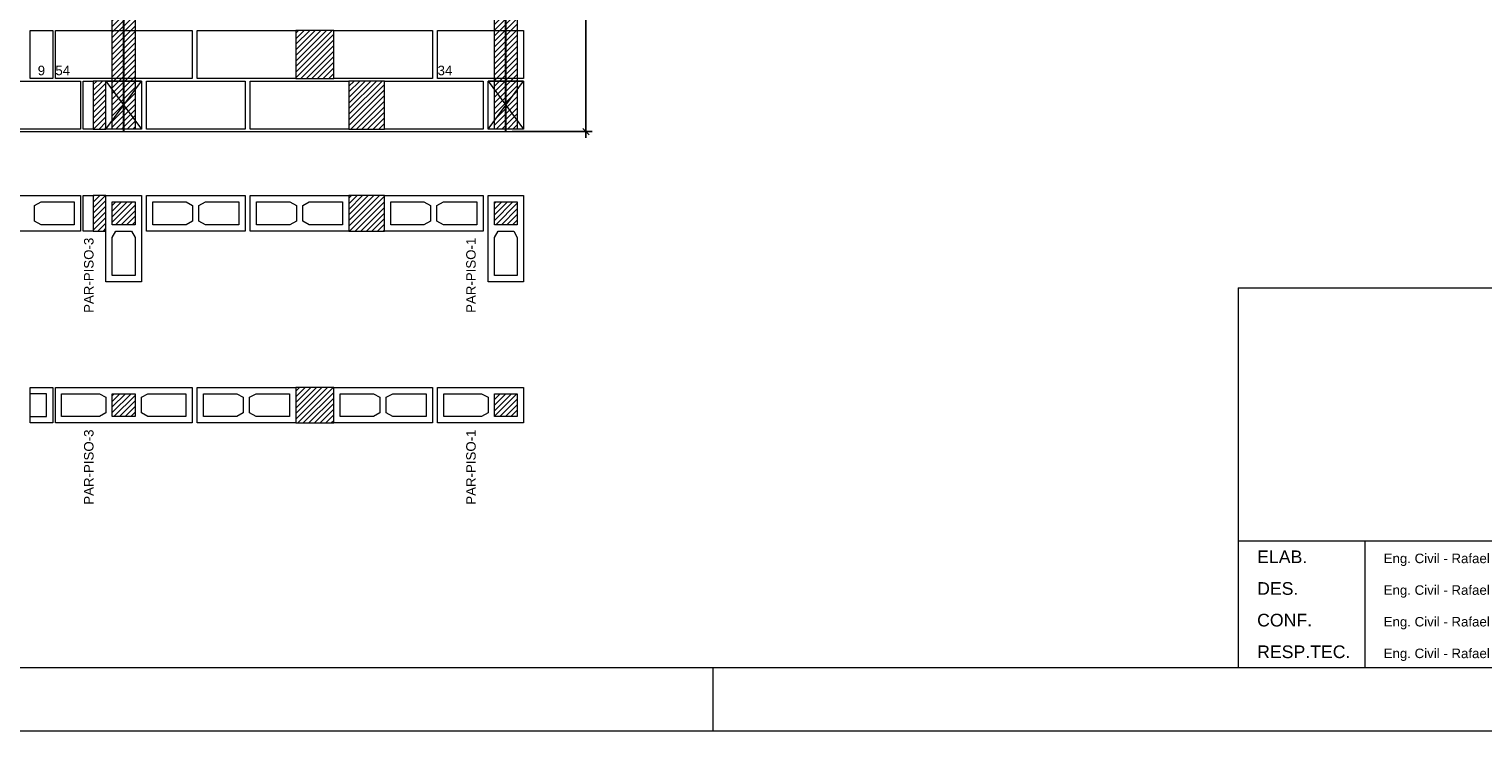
# Model space of a CAD drawing. Header units: millimetres. Extents: x 337 to 624, y -381 to -65.
# Tile 37 of 138: x 374 to 397, y -253 to -242. Entities that reach past the tile are written whole.
import ezdxf

# ---------------------------------------------------------------- set-up
doc = ezdxf.new("R2010")
doc.units = ezdxf.units.MM
doc.header["$MEASUREMENT"] = 0
doc.layers.get('0').update_dxf_attribs({"lineweight": 5})
for name, color, linetype, lineweight in [('Armadura', 7, 'Continuous', 30), ('Cotas', 7, 'Continuous', 5), ('PA-Ajustes', 8, 'Continuous', 5), ('PA-Graute', 8, 'Continuous', 0), ('PA-Piso', 7, 'Continuous', 20), ('PE-Contrafiamento L', 1, 'Continuous', 13), ('PE-Contrafiamento T', 1, 'Continuous', 5), ('PE-Inteiro', 7, 'Continuous', 5), ('PE-Paredes', 1, 'Continuous', 5), ('PE-Pastilha', 3, 'Continuous', 5), ('PRANCHA 01', 7, 'Continuous', 20)]:
    doc.layers.add(name, color=color, linetype=linetype, lineweight=lineweight)
doc.styles.add('Arial', font='arial.ttf')
doc.dimstyles.new('UM_25.000000', dxfattribs={"dimtxt": 0.18, "dimasz": 0.1, "dimexe": 0.1, "dimexo": 0.2, "dimgap": 0, "dimtad": 1, "dimtih": 1, "dimtoh": 1, "dimdec": 1, "dimlfac": 25, "dimzin": 0, "dimdsep": 46, "dimtxsty": 'Standard', "dimcen": 0.09, "dimdle": 0.1, "dimadec": 1, "dimazin": 2, "dimtfac": 1, "dimtdec": 4, "dimtofl": 0, "dimtmove": 0, "dimatfit": 3, "dimfxl": 1, "dimtolj": 1, "dimarcsym": 0})
pattern_1 = [(45, (317.757445, -372.260816), (-0.044194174, 0.044194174), [])]

# ---------------------------------------------------------------- blocks, each defined once
blk = doc.blocks.new('Carimbo_Rafael_2022')
at = {"color": 0}
for p, q in [((524.018, -54.927), (551.818, -54.927)), ((524.018, -60.927), (551.818, -60.927))]:
    blk.add_line(p, q, dxfattribs=at)
for p, q in [((524.018, -54.927), (524.018, -60.927)), ((524.018, -54.927), (524.018, -60.927)), ((524.018, -58.927), (534.318, -58.927)), ((526.018, -58.927), (526.018, -60.927))]:
    blk.add_line(p, q)
at = {"style": 'Arial'}
for s, height, p in [('ELAB.', 0.2, (524.318, -59.277)), ('Eng. Civil - Rafael Barbaresco Silva', 0.15, (526.318, -59.277)), ('DES.', 0.2, (524.318, -59.777)), ('Eng. Civil - Rafael Barbaresco Silva', 0.15, (526.318, -59.777)), ('CONF.', 0.2, (524.318, -60.277)), ('Eng. Civil - Rafael Barbaresco Silva', 0.15, (526.318, -60.277)), ('RESP.TEC.', 0.2, (524.318, -60.777)), ('Eng. Civil - Rafael Barbaresco Silva', 0.15, (526.318, -60.777))]:
    blk.add_text(s, height=height, dxfattribs=at).set_placement(p)
blk = doc.blocks.new('_Oblique')
at = {"color": 0, "linetype": 'ByBlock', "lineweight": -2}
blk.add_line((-0.5, -0.5), (0.5, 0.5), dxfattribs=at)
blk = doc.blocks.new('*D483')
at = {"layer": 'Cotas', "color": 0, "lineweight": -2, "transparency": 16777216}
for p, q in [((382.424, -243.568), (382.424, -232.968)), ((381.259, -233.068), (382.524, -233.068)), ((381.259, -243.468), (382.524, -243.468))]:
    blk.add_line(p, q, dxfattribs=at)
at = {"layer": 'Defpoints', "color": 0, "transparency": 16777216}
for p in [(381.159, -233.068), (382.424, -233.068), (381.159, -243.468)]:
    blk.add_point(p, dxfattribs=at)
at = {"layer": 'Cotas', "color": 0, "lineweight": -2, "transparency": 16777216, "xscale": 0.1, "yscale": 0.1, "zscale": 0.1}
for p, rotation in [((382.424, -233.068), 90), ((382.424, -243.468), 270)]:
    blk.add_blockref('_Oblique', p, dxfattribs=dict(at, rotation=rotation))
at = {"layer": 'Cotas', "transparency": 16777216, "insert": (382.324, -238.268), "char_height": 0.1, "attachment_point": 5, "rotation": 90, "style": 'Arial'}
blk.add_mtext('\\A1;260', dxfattribs=at)

msp = doc.modelspace()

# ---------------------------------------------------------------- hatches: boundary and pattern name
at = {"layer": 'PA-Ajustes', "linetype": 'Continuous'}
h = msp.add_hatch(dxfattribs=at)
h.set_pattern_fill('ANSI31', color=8, scale=0.5, style=0)
h.set_pattern_definition(pattern_1)
h.paths.add_polyline_path([(377.8386, -241.868), (377.8386, -242.628), (378.4386, -242.628), (378.4386, -241.868)])
h = msp.add_hatch(dxfattribs=at)
h.set_pattern_fill('ANSI31', color=8, scale=0.5, style=0)
h.set_pattern_definition(pattern_1)
h.paths.add_polyline_path([(374.6386, -242.668), (374.6386, -243.428), (374.8386, -243.428), (374.8386, -242.668)])
h = msp.add_hatch(dxfattribs=at)
h.set_pattern_fill('ANSI31', color=8, scale=0.5, style=0)
h.set_pattern_definition(pattern_1)
h.paths.add_polyline_path([(378.6786, -242.668), (378.6786, -243.428), (379.2386, -243.428), (379.2386, -242.668)])
h = msp.add_hatch(dxfattribs=at)
h.set_pattern_fill('ANSI31', color=8, scale=0.5, style=0)
h.set_pattern_definition(pattern_1)
h.paths.add_polyline_path([(374.6386, -244.478), (374.6386, -245.038), (374.8386, -245.038), (374.8386, -244.478)])
h = msp.add_hatch(dxfattribs=at)
h.set_pattern_fill('ANSI31', color=8, scale=0.5, style=0)
h.set_pattern_definition(pattern_1)
h.paths.add_polyline_path([(378.6786, -244.478), (378.6786, -245.038), (379.2386, -245.038), (379.2386, -244.478)])
h = msp.add_hatch(dxfattribs=at)
h.set_pattern_fill('ANSI31', color=8, scale=0.5, style=0)
h.set_pattern_definition(pattern_1)
h.paths.add_polyline_path([(377.8386, -247.5074), (377.8386, -248.0674), (378.4386, -248.0674), (378.4386, -247.5074)])
at = {"layer": 'PA-Graute', "linetype": 'Continuous'}
h = msp.add_hatch(dxfattribs=at)
h.set_pattern_fill('ANSI31', color=8, scale=0.5, style=0)
h.set_pattern_definition(pattern_1)
h.paths.add_polyline_path([(374.9386, -233.868), (375.2986, -233.868), (375.2986, -243.428), (374.9386, -243.428)])
h = msp.add_hatch(dxfattribs=at)
h.set_pattern_fill('ANSI31', color=8, scale=0.5, style=0)
h.set_pattern_definition(pattern_1)
h.paths.add_polyline_path([(380.9786, -233.868), (381.3386, -233.868), (381.3386, -243.428), (380.9786, -243.428)])
h = msp.add_hatch(dxfattribs=at)
h.set_pattern_fill('ANSI31', color=8, scale=0.5, style=0)
h.set_pattern_definition(pattern_1)
h.paths.add_polyline_path([(375.2986, -244.578), (375.2986, -244.938), (374.9386, -244.938), (374.9386, -244.578)])
h = msp.add_hatch(dxfattribs=at)
h.set_pattern_fill('ANSI31', color=8, scale=0.5, style=0)
h.set_pattern_definition(pattern_1)
h.paths.add_polyline_path([(375.2986, -244.578), (375.2986, -244.938), (374.9386, -244.938), (374.9386, -244.578)])
h = msp.add_hatch(dxfattribs=at)
h.set_pattern_fill('ANSI31', color=8, scale=0.5, style=0)
h.set_pattern_definition(pattern_1)
h.paths.add_polyline_path([(381.3386, -244.578), (381.3386, -244.938), (380.9786, -244.938), (380.9786, -244.578)])
h = msp.add_hatch(dxfattribs=at)
h.set_pattern_fill('ANSI31', color=8, scale=0.5, style=0)
h.set_pattern_definition(pattern_1)
h.paths.add_polyline_path([(375.2986, -247.9674), (374.9386, -247.9674), (374.9386, -247.6074), (375.2986, -247.6074)])
h = msp.add_hatch(dxfattribs=at)
h.set_pattern_fill('ANSI31', color=8, scale=0.5, style=0)
h.set_pattern_definition(pattern_1)
h.paths.add_polyline_path([(375.2986, -247.9674), (374.9386, -247.9674), (374.9386, -247.6074), (375.2986, -247.6074)])
h = msp.add_hatch(dxfattribs=at)
h.set_pattern_fill('ANSI31', color=8, scale=0.5, style=0)
h.set_pattern_definition(pattern_1)
h.paths.add_polyline_path([(381.3386, -247.9674), (380.9786, -247.9674), (380.9786, -247.6074), (381.3386, -247.6074)])

# ---------------------------------------------------------------- linework, layer by layer
at = {"layer": 'Armadura'}
for points in [[(375.1186, -243.468), (375.1186, -230.388)], [(381.1586, -243.468), (381.1586, -230.388)]]:
    msp.add_lwpolyline(points, dxfattribs=at)
at = {"layer": 'PA-Ajustes', "linetype": 'Continuous'}
for points in [[(377.8386, -241.868), (377.8386, -242.628), (378.4386, -242.628), (378.4386, -241.868)], [(374.6386, -242.668), (374.6386, -243.428), (374.8386, -243.428), (374.8386, -242.668)], [(378.6786, -242.668), (378.6786, -243.428), (379.2386, -243.428), (379.2386, -242.668)], [(374.6386, -244.478), (374.6386, -245.038), (374.8386, -245.038), (374.8386, -244.478)], [(378.6786, -244.478), (378.6786, -245.038), (379.2386, -245.038), (379.2386, -244.478)], [(377.8386, -247.5074), (377.8386, -248.0674), (378.4386, -248.0674), (378.4386, -247.5074)]]:
    msp.add_lwpolyline(points, close=True, dxfattribs=at)
at = {"layer": 'PA-Graute', "color": 8, "linetype": 'Continuous'}
for points in [[(374.9386, -233.868), (375.2986, -233.868), (375.2986, -243.428), (374.9386, -243.428)], [(380.9786, -233.868), (381.3386, -233.868), (381.3386, -243.428), (380.9786, -243.428)]]:
    msp.add_lwpolyline(points, close=True, dxfattribs=at)
at = {"layer": 'PA-Piso'}
msp.add_line((345.9582, -243.468), (382.1986, -243.468), dxfattribs=at)
at = {"layer": 'PE-Contrafiamento L', "linetype": 'Continuous'}
for p, q in [((380.0786, -242.628), (380.0786, -241.868)), ((380.0786, -241.868), (381.4386, -241.868)), ((381.4386, -241.868), (381.4386, -242.628)), ((374.8386, -242.668), (375.3986, -242.668)), ((374.8386, -243.428), (375.3986, -242.668)), ((375.3986, -242.668), (374.8386, -242.668)), ((374.8386, -242.668), (375.3986, -243.428)), ((374.8386, -243.428), (374.8386, -242.668)), ((375.3986, -242.668), (375.3986, -243.428)), ((381.4386, -242.628), (380.0786, -242.628)), ((380.8786, -242.668), (381.4386, -242.668)), ((380.8786, -243.428), (381.4386, -242.668)), ((381.4386, -242.668), (380.8786, -242.668)), ((380.8786, -242.668), (381.4386, -243.428)), ((380.8786, -243.428), (380.8786, -242.668)), ((381.4386, -242.668), (381.4386, -243.428)), ((375.3986, -243.428), (374.8386, -243.428)), ((375.3986, -243.428), (374.8386, -243.428)), ((381.4386, -243.428), (380.8786, -243.428)), ((381.4386, -243.428), (380.8786, -243.428)), ((374.8386, -245.838), (374.8386, -244.478)), ((374.8386, -244.478), (375.3986, -244.478)), ((374.8386, -245.838), (374.8386, -244.478)), ((374.8386, -244.478), (375.3986, -244.478)), ((375.3986, -244.478), (375.3986, -245.838)), ((375.3986, -244.478), (375.3986, -245.838)), ((380.8786, -245.838), (380.8786, -244.478)), ((380.8786, -244.478), (381.4386, -244.478)), ((381.4386, -244.478), (381.4386, -245.838)), ((375.3986, -245.838), (374.8386, -245.838)), ((375.3986, -245.838), (374.8386, -245.838)), ((381.4386, -245.838), (380.8786, -245.838)), ((380.0786, -248.0674), (380.0786, -247.5074)), ((380.0786, -247.5074), (381.4386, -247.5074)), ((381.4386, -247.5074), (381.4386, -248.0674)), ((381.4386, -248.0674), (380.0786, -248.0674))]:
    msp.add_line(p, q, dxfattribs=at)
at = {"layer": 'PE-Contrafiamento L', "linetype": 'Continuous', "lineweight": 5}
for p, q in [((374.9386, -244.938), (374.9386, -244.578)), ((374.9386, -244.578), (375.2986, -244.578)), ((374.9386, -244.938), (374.9386, -244.578)), ((374.9386, -244.578), (375.2986, -244.578)), ((375.2986, -244.578), (375.2986, -244.938)), ((375.2986, -244.578), (375.2986, -244.938)), ((380.9786, -244.938), (380.9786, -244.578)), ((380.9786, -244.578), (381.3386, -244.578)), ((381.3386, -244.578), (381.3386, -244.938)), ((375.2986, -244.938), (374.9386, -244.938)), ((375.2986, -244.938), (374.9386, -244.938)), ((374.9386, -245.142), (374.9946, -245.038)), ((374.9386, -245.142), (374.9946, -245.038)), ((374.9386, -245.738), (374.9386, -245.142)), ((374.9386, -245.738), (374.9386, -245.142)), ((374.9946, -245.038), (375.2426, -245.038)), ((374.9946, -245.038), (375.2426, -245.038)), ((375.2426, -245.038), (375.2986, -245.142)), ((375.2426, -245.038), (375.2986, -245.142)), ((375.2986, -245.142), (375.2986, -245.738)), ((375.2986, -245.142), (375.2986, -245.738)), ((381.3386, -244.938), (380.9786, -244.938)), ((380.9786, -245.142), (381.0346, -245.038)), ((380.9786, -245.738), (380.9786, -245.142)), ((381.0346, -245.038), (381.2826, -245.038)), ((381.2826, -245.038), (381.3386, -245.142)), ((381.3386, -245.142), (381.3386, -245.738)), ((375.2986, -245.738), (374.9386, -245.738)), ((375.2986, -245.738), (374.9386, -245.738)), ((381.3386, -245.738), (380.9786, -245.738)), ((380.1786, -247.9674), (380.1786, -247.6074)), ((380.1786, -247.6074), (380.7746, -247.6074)), ((380.7746, -247.6074), (380.8786, -247.6634)), ((380.8786, -247.6634), (380.8786, -247.9114)), ((380.9786, -247.9674), (380.9786, -247.6074)), ((380.9786, -247.6074), (381.3386, -247.6074)), ((381.3386, -247.6074), (381.3386, -247.9674)), ((380.8786, -247.9114), (380.7746, -247.9674)), ((380.7746, -247.9674), (380.1786, -247.9674)), ((381.3386, -247.9674), (380.9786, -247.9674))]:
    msp.add_line(p, q, dxfattribs=at)
at = {"layer": 'PE-Contrafiamento T', "linetype": 'Continuous'}
for p, q in [((374.0386, -242.628), (374.0386, -241.868)), ((374.0386, -241.868), (376.1986, -241.868)), ((376.1986, -241.868), (376.1986, -242.628)), ((376.1986, -242.628), (374.0386, -242.628)), ((374.0386, -248.0674), (374.0386, -247.5074)), ((374.0386, -247.5074), (376.1986, -247.5074)), ((374.0386, -248.0674), (374.0386, -247.5074)), ((374.0386, -247.5074), (376.1986, -247.5074)), ((376.1986, -247.5074), (376.1986, -248.0674)), ((376.1986, -247.5074), (376.1986, -248.0674)), ((376.1986, -248.0674), (374.0386, -248.0674)), ((376.1986, -248.0674), (374.0386, -248.0674))]:
    msp.add_line(p, q, dxfattribs=at)
at = {"layer": 'PE-Contrafiamento T', "linetype": 'Continuous', "lineweight": 5}
for p, q in [((374.1386, -247.6074), (374.7346, -247.6074)), ((374.1386, -247.9674), (374.1386, -247.6074)), ((374.1386, -247.6074), (374.7346, -247.6074)), ((374.1386, -247.9674), (374.1386, -247.6074)), ((374.7346, -247.6074), (374.8386, -247.6634)), ((374.7346, -247.6074), (374.8386, -247.6634)), ((374.8386, -247.6634), (374.8386, -247.9114)), ((374.8386, -247.6634), (374.8386, -247.9114)), ((374.9386, -247.9674), (374.9386, -247.6074)), ((374.9386, -247.6074), (375.2986, -247.6074)), ((374.9386, -247.9674), (374.9386, -247.6074)), ((374.9386, -247.6074), (375.2986, -247.6074)), ((375.2986, -247.6074), (375.2986, -247.9674)), ((375.2986, -247.6074), (375.2986, -247.9674)), ((375.3986, -247.6634), (375.5026, -247.6074)), ((375.3986, -247.6634), (375.5026, -247.6074)), ((375.3986, -247.9114), (375.3986, -247.6634)), ((375.3986, -247.9114), (375.3986, -247.6634)), ((375.5026, -247.6074), (376.0986, -247.6074)), ((375.5026, -247.6074), (376.0986, -247.6074)), ((376.0986, -247.6074), (376.0986, -247.9674)), ((376.0986, -247.6074), (376.0986, -247.9674)), ((374.8386, -247.9114), (374.7346, -247.9674)), ((374.8386, -247.9114), (374.7346, -247.9674)), ((375.5026, -247.9674), (375.3986, -247.9114)), ((375.5026, -247.9674), (375.3986, -247.9114)), ((374.7346, -247.9674), (374.1386, -247.9674)), ((374.7346, -247.9674), (374.1386, -247.9674)), ((375.2986, -247.9674), (374.9386, -247.9674)), ((375.2986, -247.9674), (374.9386, -247.9674)), ((376.0986, -247.9674), (375.5026, -247.9674)), ((376.0986, -247.9674), (375.5026, -247.9674))]:
    msp.add_line(p, q, dxfattribs=at)
at = {"layer": 'PE-Inteiro', "linetype": 'Continuous'}
for p, q in [((376.2786, -241.868), (377.8386, -241.868)), ((376.2786, -242.628), (376.2786, -241.868)), ((377.8386, -241.868), (377.8386, -242.628)), ((378.4386, -241.868), (379.9986, -241.868)), ((378.4386, -242.628), (378.4386, -241.868)), ((379.9986, -241.868), (379.9986, -242.628)), ((372.8786, -242.668), (374.4386, -242.668)), ((374.4386, -242.668), (374.4386, -243.428)), ((375.4786, -242.668), (377.0386, -242.668)), ((375.4786, -243.428), (375.4786, -242.668)), ((377.8386, -242.628), (376.2786, -242.628)), ((377.0386, -242.668), (377.0386, -243.428)), ((377.1186, -242.668), (378.6786, -242.668)), ((377.1186, -243.428), (377.1186, -242.668)), ((379.9986, -242.628), (378.4386, -242.628)), ((378.6786, -242.668), (378.6786, -243.428)), ((379.2386, -242.668), (380.7986, -242.668)), ((379.2386, -243.428), (379.2386, -242.668)), ((380.7986, -242.668), (380.7986, -243.428)), ((374.4386, -243.428), (372.8786, -243.428)), ((377.0386, -243.428), (375.4786, -243.428)), ((378.6786, -243.428), (377.1186, -243.428)), ((380.7986, -243.428), (379.2386, -243.428)), ((372.8786, -244.478), (374.4386, -244.478)), ((374.4386, -244.478), (374.4386, -245.038)), ((375.4786, -244.478), (377.0386, -244.478)), ((375.4786, -245.038), (375.4786, -244.478)), ((377.0386, -244.478), (377.0386, -245.038)), ((377.1186, -244.478), (378.6786, -244.478)), ((377.1186, -245.038), (377.1186, -244.478)), ((378.6786, -244.478), (378.6786, -245.038)), ((379.2386, -244.478), (380.7986, -244.478)), ((379.2386, -245.038), (379.2386, -244.478)), ((380.7986, -244.478), (380.7986, -245.038)), ((374.4386, -245.038), (372.8786, -245.038)), ((377.0386, -245.038), (375.4786, -245.038)), ((378.6786, -245.038), (377.1186, -245.038)), ((380.7986, -245.038), (379.2386, -245.038)), ((376.2786, -247.5074), (377.8386, -247.5074)), ((376.2786, -248.0674), (376.2786, -247.5074)), ((377.8386, -247.5074), (377.8386, -248.0674)), ((378.4386, -247.5074), (379.9986, -247.5074)), ((378.4386, -248.0674), (378.4386, -247.5074)), ((379.9986, -247.5074), (379.9986, -248.0674)), ((377.8386, -248.0674), (376.2786, -248.0674)), ((379.9986, -248.0674), (378.4386, -248.0674))]:
    msp.add_line(p, q, dxfattribs=at)
at = {"layer": 'PE-Inteiro', "linetype": 'Continuous', "lineweight": 5}
for p, q in [((373.7086, -244.634), (373.8126, -244.578)), ((373.7086, -244.882), (373.7086, -244.634)), ((373.8126, -244.578), (374.3386, -244.578)), ((374.3386, -244.578), (374.3386, -244.938)), ((375.5786, -244.578), (376.1046, -244.578)), ((375.5786, -244.938), (375.5786, -244.578)), ((376.1046, -244.578), (376.2086, -244.634)), ((376.2086, -244.634), (376.2086, -244.882)), ((376.3086, -244.634), (376.4126, -244.578)), ((376.3086, -244.882), (376.3086, -244.634)), ((376.4126, -244.578), (376.9386, -244.578)), ((376.9386, -244.578), (376.9386, -244.938)), ((377.2186, -244.578), (377.7446, -244.578)), ((377.2186, -244.938), (377.2186, -244.578)), ((377.7446, -244.578), (377.8486, -244.634)), ((377.8486, -244.634), (377.8486, -244.882)), ((377.9486, -244.634), (378.0526, -244.578)), ((377.9486, -244.882), (377.9486, -244.634)), ((378.0526, -244.578), (378.5786, -244.578)), ((378.5786, -244.578), (378.5786, -244.938)), ((379.3386, -244.578), (379.8646, -244.578)), ((379.3386, -244.938), (379.3386, -244.578)), ((379.8646, -244.578), (379.9686, -244.634)), ((379.9686, -244.634), (379.9686, -244.882)), ((380.0686, -244.634), (380.1726, -244.578)), ((380.0686, -244.882), (380.0686, -244.634)), ((380.1726, -244.578), (380.6986, -244.578)), ((380.6986, -244.578), (380.6986, -244.938)), ((373.8126, -244.938), (373.7086, -244.882)), ((376.2086, -244.882), (376.1046, -244.938)), ((376.4126, -244.938), (376.3086, -244.882)), ((377.8486, -244.882), (377.7446, -244.938)), ((378.0526, -244.938), (377.9486, -244.882)), ((379.9686, -244.882), (379.8646, -244.938)), ((380.1726, -244.938), (380.0686, -244.882)), ((374.3386, -244.938), (373.8126, -244.938)), ((376.1046, -244.938), (375.5786, -244.938)), ((376.9386, -244.938), (376.4126, -244.938)), ((377.7446, -244.938), (377.2186, -244.938)), ((378.5786, -244.938), (378.0526, -244.938)), ((379.8646, -244.938), (379.3386, -244.938)), ((380.6986, -244.938), (380.1726, -244.938)), ((376.3786, -247.6074), (376.9046, -247.6074)), ((376.3786, -247.9674), (376.3786, -247.6074)), ((376.9046, -247.6074), (377.0086, -247.6634)), ((377.0086, -247.6634), (377.0086, -247.9114)), ((377.1086, -247.6634), (377.2126, -247.6074)), ((377.1086, -247.9114), (377.1086, -247.6634)), ((377.2126, -247.6074), (377.7386, -247.6074)), ((377.7386, -247.6074), (377.7386, -247.9674)), ((378.5386, -247.6074), (379.0646, -247.6074)), ((378.5386, -247.9674), (378.5386, -247.6074)), ((379.0646, -247.6074), (379.1686, -247.6634)), ((379.1686, -247.6634), (379.1686, -247.9114)), ((379.2686, -247.6634), (379.3726, -247.6074)), ((379.2686, -247.9114), (379.2686, -247.6634)), ((379.3726, -247.6074), (379.8986, -247.6074)), ((379.8986, -247.6074), (379.8986, -247.9674)), ((377.0086, -247.9114), (376.9046, -247.9674)), ((377.2126, -247.9674), (377.1086, -247.9114)), ((379.1686, -247.9114), (379.0646, -247.9674)), ((379.3726, -247.9674), (379.2686, -247.9114)), ((376.9046, -247.9674), (376.3786, -247.9674)), ((377.7386, -247.9674), (377.2126, -247.9674)), ((379.0646, -247.9674), (378.5386, -247.9674)), ((379.8986, -247.9674), (379.3726, -247.9674))]:
    msp.add_line(p, q, dxfattribs=at)
at = {"layer": 'PE-Pastilha', "linetype": 'Continuous'}
for p, q in [((373.6386, -241.868), (373.9986, -241.868)), ((373.6386, -242.628), (373.6386, -241.868)), ((373.9986, -241.868), (373.9986, -242.628)), ((373.9986, -242.628), (373.6386, -242.628)), ((374.4786, -242.668), (374.6386, -242.668)), ((374.4786, -243.428), (374.4786, -242.668)), ((374.6386, -242.668), (374.6386, -243.428)), ((374.6386, -243.428), (374.4786, -243.428)), ((374.4786, -244.478), (374.6386, -244.478)), ((374.4786, -245.038), (374.4786, -244.478)), ((374.6386, -244.478), (374.6386, -245.038)), ((374.6386, -245.038), (374.4786, -245.038)), ((373.6386, -248.0674), (373.6386, -247.5074)), ((373.6386, -247.5074), (373.9986, -247.5074)), ((373.9986, -247.5074), (373.9986, -248.0674)), ((373.9986, -248.0674), (373.6386, -248.0674))]:
    msp.add_line(p, q, dxfattribs=at)
at = {"layer": 'PE-Pastilha', "linetype": 'Continuous', "lineweight": 5}
for p, q in [((373.8986, -247.6074), (373.6386, -247.6074)), ((373.8986, -247.9674), (373.8986, -247.6074)), ((373.6386, -247.9674), (373.8986, -247.9674))]:
    msp.add_line(p, q, dxfattribs=at)
at = {"layer": 'PRANCHA 01'}
for points in [[(337.4312, -252.9324), (421.5312, -252.9324), (421.5312, -193.5324), (337.4312, -193.5324), (337.4312, -252.9324)], [(384.4312, -251.9324), (384.4312, -252.9324)]]:
    msp.add_lwpolyline(points, dxfattribs=at)
msp.add_lwpolyline([(339.9312, -251.9324), (420.5312, -251.9324), (420.5312, -194.5324), (339.9312, -194.5324)], close=True, dxfattribs=at)

# ---------------------------------------------------------------- block references
msp.add_blockref('Carimbo_Rafael_2022', (-131.2867, -191.0059))

# ---------------------------------------------------------------- texts
at = {"layer": 'PE-Contrafiamento L', "insert": (380.079, -242.5785), "char_height": 0.15, "width": 0.467606, "attachment_point": 7, "line_spacing_factor": 0.9, "style": 'Arial'}
msp.add_mtext('34', dxfattribs=at)
at = {"layer": 'PE-Contrafiamento T', "insert": (374.039, -242.5785), "char_height": 0.15, "width": 0.467606, "attachment_point": 7, "line_spacing_factor": 0.9, "style": 'Arial'}
msp.add_mtext('54', dxfattribs=at)
at = {"layer": 'PE-Paredes', "char_height": 0.15, "width": 2.415762, "attachment_point": 9, "rotation": 90.00021, "line_spacing_factor": 0.9, "style": 'Arial'}
for s, insert in [('PAR-PISO-3', (374.6441, -245.143)), ('PAR-PISO-1', (380.6841, -245.143)), ('PAR-PISO-3', (374.6441, -248.1724)), ('PAR-PISO-1', (380.6841, -248.1724))]:
    msp.add_mtext(s, dxfattribs=dict(at, insert=insert))
at = {"layer": 'PE-Pastilha', "insert": (373.8186, -242.5785), "char_height": 0.15, "width": 0.234603, "attachment_point": 8, "line_spacing_factor": 0.9, "style": 'Arial'}
msp.add_mtext('9', dxfattribs=at)

# ---------------------------------------------------------------- dimensions: what is measured, and where the dimension line sits
at = {"layer": 'Cotas'}
dim = msp.add_linear_dim(base=(382.4236, -233.068), p1=(381.1586, -243.468), p2=(381.1586, -233.068), angle=90, dimstyle='UM_25.000000', override={"dimtxt": 0.1, "dimasz": 0.1, "dimexe": 0.1, "dimexo": 0.1, "dimtad": 1, "dimtih": 0, "dimtoh": 0, "dimdec": 1, "dimlfac": 25, "dimzin": 8, "dimtxsty": 'Arial', "dimblk": 'Oblique', "dimblk1": 'Oblique', "dimblk2": 'Oblique', "dimsah": 1, "dimdle": 0.1, "dimse1": 0, "dimse2": 0, "dimclrt": 256, "dimadec": 1, "dimazin": 3, "dimtmove": 2, "dimldrblk": 'Oblique'}, dxfattribs=at)
dim.commit()
dim.dimension.update_dxf_attribs({"geometry": '*D483', "text_midpoint": (382.3236, -238.268), "dimtype": 160, "text_rotation": 90})

doc.saveas('drawing.dxf')
